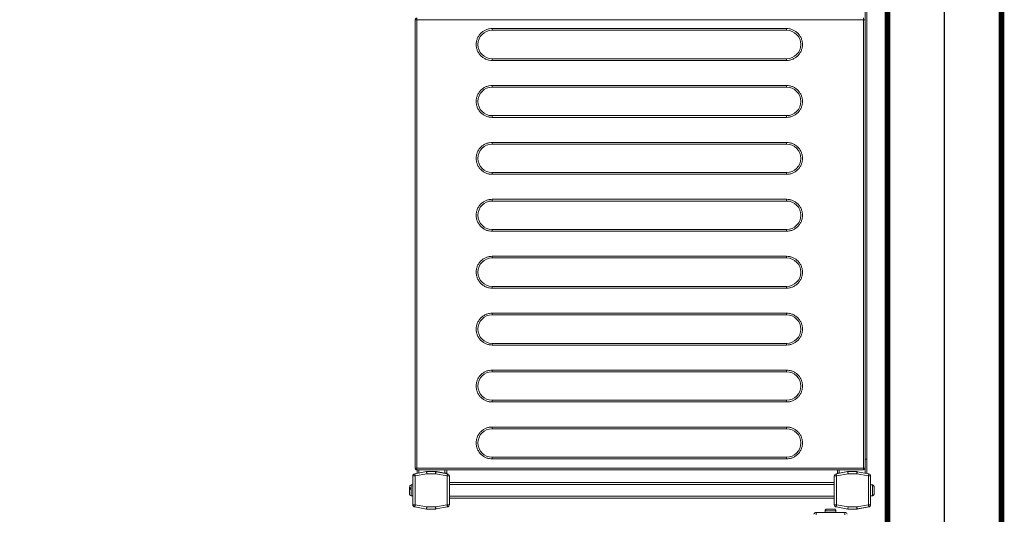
# Model space of a CAD drawing. Header units: centimetres. Extents: x 4120 to 19220, y -7417 to 180.
# Tile 99 of 223: x 11682 to 11769, y -4615 to -4572. Entities that reach past the tile are written whole.
import ezdxf

# ---------------------------------------------------------------- set-up
doc = ezdxf.new("R2010")
doc.units = ezdxf.units.CM
doc.layers.add('A_Wyposażenie', color=8, linetype='Continuous')
doc.linetypes.add('BATTING', pattern='A,0.0001,-0.1,[134,ltypeshp.shx,S=0.1,R=0,X=-0.1,Y=0],-0.2,[134,ltypeshp.shx,S=0.1,R=180,X=0.1,Y=0],-0.1', length=0.4001)

# ---------------------------------------------------------------- blocks, each defined once
blk = doc.blocks.new('wyposażenie blok')
at = {"layer": 'A_Wyposażenie', "color": 8, "lineweight": 15}
for p, q in [((438.741, -533.39), (438.741, -660.29)), ((438.891, -533.39), (438.891, -660.29)), ((399.381, -621.54), (399.381, -621.69)), ((438.581, -621.69), (438.581, -621.54)), ((399.231, -621.69), (399.231, -661.09)), ((399.234, -621.69), (399.231, -621.69)), ((399.381, -621.69), (399.234, -621.69)), ((438.581, -621.69), (399.381, -621.69)), ((399.381, -621.69), (399.381, -661.09)), ((438.581, -621.69), (438.687, -621.69)), ((438.581, -661.09), (438.581, -621.69)), ((438.687, -621.69), (438.731, -621.69)), ((438.731, -661.09), (438.731, -621.69)), ((405.981, -622.47), (431.831, -622.47)), ((405.981, -622.62), (405.981, -622.47)), ((405.981, -622.62), (431.831, -622.62)), ((431.831, -622.47), (431.831, -622.62)), ((431.831, -625.12), (405.981, -625.12)), ((405.981, -625.27), (405.981, -625.12)), ((431.831, -625.27), (405.981, -625.27)), ((431.831, -625.27), (431.831, -625.12)), ((405.981, -627.47), (431.831, -627.47)), ((405.981, -627.62), (405.981, -627.47)), ((405.981, -627.62), (431.831, -627.62)), ((431.831, -627.47), (431.831, -627.62)), ((431.831, -630.12), (405.981, -630.12)), ((405.981, -630.27), (405.981, -630.12)), ((431.831, -630.27), (431.831, -630.12)), ((431.831, -630.27), (405.981, -630.27)), ((405.981, -632.47), (431.831, -632.47)), ((405.981, -632.62), (405.981, -632.47)), ((405.981, -632.62), (431.831, -632.62)), ((431.831, -632.47), (431.831, -632.62)), ((431.831, -635.12), (405.981, -635.12)), ((405.981, -635.27), (405.981, -635.12)), ((431.831, -635.27), (405.981, -635.27)), ((431.831, -635.27), (431.831, -635.12)), ((405.981, -637.47), (431.831, -637.47)), ((405.981, -637.62), (405.981, -637.47)), ((405.981, -637.62), (431.831, -637.62)), ((431.831, -637.47), (431.831, -637.62)), ((431.831, -640.12), (405.981, -640.12)), ((405.981, -640.27), (405.981, -640.12)), ((431.831, -640.27), (405.981, -640.27)), ((431.831, -640.27), (431.831, -640.12)), ((405.981, -642.47), (431.831, -642.47)), ((405.981, -642.62), (405.981, -642.47)), ((405.981, -642.62), (431.831, -642.62)), ((431.831, -642.47), (431.831, -642.62)), ((431.831, -645.12), (405.981, -645.12)), ((405.981, -645.27), (405.981, -645.12)), ((431.831, -645.27), (405.981, -645.27)), ((431.831, -645.27), (431.831, -645.12)), ((405.981, -647.62), (405.981, -647.47)), ((405.981, -647.47), (431.831, -647.47)), ((431.831, -647.47), (431.831, -647.62)), ((405.981, -647.62), (431.831, -647.62)), ((431.831, -650.12), (405.981, -650.12)), ((405.981, -650.27), (405.981, -650.12)), ((431.831, -650.27), (405.981, -650.27)), ((431.831, -650.27), (431.831, -650.12)), ((405.981, -652.62), (405.981, -652.47)), ((405.981, -652.47), (431.831, -652.47)), ((405.981, -652.62), (431.831, -652.62)), ((431.831, -652.47), (431.831, -652.62)), ((431.831, -655.12), (405.981, -655.12)), ((405.981, -655.27), (405.981, -655.12)), ((431.831, -655.27), (405.981, -655.27)), ((431.831, -655.27), (431.831, -655.12)), ((405.981, -657.62), (405.981, -657.47)), ((405.981, -657.47), (431.831, -657.47)), ((405.981, -657.62), (431.831, -657.62)), ((431.831, -657.47), (431.831, -657.62)), ((431.831, -660.12), (405.981, -660.12)), ((405.981, -660.27), (405.981, -660.12)), ((431.831, -660.27), (405.981, -660.27)), ((431.831, -660.27), (431.831, -660.12)), ((438.731, -660.29), (438.741, -660.29)), ((438.741, -660.29), (438.741, -661.518)), ((438.741, -660.29), (438.891, -660.29)), ((438.891, -660.29), (438.891, -661.545)), ((399.231, -661.09), (399.234, -661.09)), ((399.234, -661.09), (399.381, -661.09)), ((399.381, -661.09), (399.381, -661.24)), ((399.381, -661.09), (438.581, -661.09)), ((399.381, -661.24), (438.581, -661.24)), ((399.391, -661.24), (399.391, -661.536)), ((399.541, -661.24), (399.541, -661.509)), ((401.841, -661.24), (401.841, -661.523)), ((401.991, -661.24), (401.991, -661.549)), ((436.291, -661.24), (436.291, -661.549)), ((436.441, -661.24), (436.441, -661.523)), ((438.687, -661.09), (438.581, -661.09)), ((438.581, -661.24), (438.581, -661.09)), ((438.731, -661.09), (438.687, -661.09)), ((399.016, -661.77), (399.016, -664.294)), ((399.225, -661.77), (399.025, -661.77)), ((399.025, -661.77), (399.025, -664.294)), ((400.216, -661.39), (399.181, -661.573)), ((400.225, -661.39), (399.19, -661.573)), ((400.242, -661.59), (399.225, -661.77)), ((399.225, -661.77), (399.225, -664.294)), ((400.225, -661.39), (400.216, -661.39)), ((401.007, -661.39), (400.225, -661.39)), ((401.007, -661.59), (400.242, -661.59)), ((401.016, -661.39), (401.007, -661.39)), ((401.007, -661.59), (401.007, -661.39)), ((402.025, -661.77), (401.007, -661.59)), ((401.018, -661.391), (401.016, -661.39)), ((401.016, -661.39), (401.091, -661.39)), ((402.06, -661.573), (401.042, -661.393)), ((401.091, -661.39), (401.841, -661.523)), ((402.225, -661.77), (402.025, -661.77)), ((402.025, -664.294), (402.025, -661.77)), ((402.225, -664.294), (402.225, -661.77)), ((436.216, -661.77), (436.016, -661.77)), ((436.016, -661.77), (436.016, -664.294)), ((437.216, -661.39), (436.181, -661.573)), ((437.234, -661.59), (436.216, -661.77)), ((436.216, -661.77), (436.216, -664.294)), ((436.441, -661.523), (437.191, -661.39)), ((437.191, -661.39), (437.216, -661.39)), ((437.999, -661.39), (437.216, -661.39)), ((437.999, -661.59), (437.234, -661.59)), ((437.999, -661.39), (438.016, -661.39)), ((437.999, -661.59), (437.999, -661.39)), ((439.016, -661.77), (437.999, -661.59)), ((438.016, -661.39), (438.033, -661.393)), ((439.051, -661.573), (438.033, -661.393)), ((439.216, -661.77), (439.016, -661.77)), ((439.016, -664.294), (439.016, -661.77)), ((439.216, -664.294), (439.216, -661.77)), ((398.716, -662.948), (398.716, -662.854)), ((398.836, -662.798), (398.836, -662.909)), ((398.866, -662.557), (398.866, -663.507)), ((399.016, -662.557), (398.866, -662.557)), ((402.225, -662.332), (436.016, -662.332)), ((402.225, -662.532), (436.016, -662.532)), ((439.366, -662.557), (439.216, -662.557)), ((439.366, -663.507), (439.366, -662.557)), ((439.396, -662.564), (439.396, -662.56)), ((398.866, -663.507), (399.016, -663.507)), ((402.225, -663.532), (436.016, -663.532)), ((402.225, -663.732), (436.016, -663.732)), ((439.216, -663.507), (439.366, -663.507)), ((439.396, -663.504), (439.396, -663.5)), ((399.025, -664.294), (399.225, -664.294)), ((399.181, -664.491), (400.216, -664.673)), ((399.19, -664.491), (400.225, -664.673)), ((399.225, -664.294), (400.242, -664.473)), ((400.216, -664.673), (401.016, -664.673)), ((400.225, -664.673), (401.007, -664.673)), ((400.242, -664.473), (401.007, -664.473)), ((401.007, -664.473), (402.025, -664.294)), ((401.007, -664.673), (401.007, -664.473)), ((401.016, -664.673), (401.018, -664.673)), ((401.042, -664.67), (402.06, -664.491)), ((402.025, -664.294), (402.225, -664.294)), ((435.224, -664.794), (435.22, -664.794)), ((436.016, -664.294), (436.216, -664.294)), ((436.164, -664.794), (436.16, -664.794)), ((437.216, -664.673), (436.181, -664.491)), ((436.181, -664.491), (437.216, -664.673)), ((436.216, -664.294), (437.234, -664.473)), ((438.016, -664.673), (437.216, -664.673)), ((437.216, -664.673), (437.999, -664.673)), ((437.234, -664.473), (437.999, -664.473)), ((437.999, -664.473), (439.016, -664.294)), ((437.999, -664.673), (437.999, -664.473)), ((439.051, -664.491), (438.016, -664.673)), ((438.033, -664.67), (439.051, -664.491)), ((439.016, -664.294), (439.216, -664.294)), ((436.954, -664.974), (434.43, -664.974)), ((434.43, -664.974), (434.43, -665.173)), ((436.167, -664.823), (435.217, -664.823)), ((435.217, -664.823), (435.217, -664.974)), ((436.167, -664.974), (436.167, -664.823)), ((436.954, -665.173), (436.954, -664.974))]:
    blk.add_line(p, q, dxfattribs=at)
at = {"layer": 'A_Wyposażenie', "color": 8, "const_width": 0.5}
blk.add_lwpolyline([(395.7, -526.58), (395.7, -516.58), (450.7, -516.58), (450.7, -716.58), (270.7, -716.58), (270.7, -516.58), (325.7, -516.58), (325.7, -526.58), (280.7, -526.58), (280.7, -706.58), (440.7, -706.58), (440.7, -526.58)], close=True, dxfattribs=at)
at = {"layer": 'A_Wyposażenie', "color": 8, "linetype": 'BATTING', "ltscale": 12}
blk.add_lwpolyline([(325.7, -521.58), (275.7, -521.58), (275.7, -711.58), (445.7, -711.58), (445.7, -521.58), (395.7, -521.58)], dxfattribs=at)
at = {"layer": 'A_Wyposażenie', "color": 8, "lineweight": 15, "flags": 128}
for points in [[(399.19, -661.573), (399.191, -661.577), (399.193, -661.588), (399.196, -661.606), (399.2, -661.63), (399.206, -661.66), (399.212, -661.694), (399.218, -661.731), (399.225, -661.77)], [(400.242, -661.59), (400.239, -661.551), (400.236, -661.514), (400.233, -661.479), (400.23, -661.449), (400.228, -661.424), (400.226, -661.406), (400.225, -661.394), (400.225, -661.39)], [(401.042, -661.393), (401.041, -661.397), (401.039, -661.408), (401.036, -661.427), (401.032, -661.451), (401.027, -661.481), (401.021, -661.515), (401.014, -661.552), (401.007, -661.59)], [(401.841, -661.523), (401.867, -661.527), (401.892, -661.532), (401.916, -661.536), (401.937, -661.54), (401.956, -661.543), (401.971, -661.545), (401.982, -661.547), (401.989, -661.549), (401.991, -661.549)], [(402.025, -661.77), (402.032, -661.731), (402.038, -661.694), (402.044, -661.66), (402.049, -661.63), (402.054, -661.606), (402.057, -661.588), (402.059, -661.577), (402.06, -661.573)], [(436.181, -661.573), (436.182, -661.577), (436.184, -661.588), (436.187, -661.606), (436.191, -661.63), (436.197, -661.66), (436.203, -661.694), (436.209, -661.731), (436.216, -661.77)], [(436.291, -661.549), (436.294, -661.548), (436.302, -661.547), (436.316, -661.545), (436.335, -661.541), (436.358, -661.537), (436.384, -661.533), (436.412, -661.528), (436.441, -661.523)], [(437.234, -661.59), (437.231, -661.556), (437.228, -661.522), (437.225, -661.49), (437.222, -661.462), (437.22, -661.437), (437.218, -661.417), (437.217, -661.402), (437.216, -661.393), (437.216, -661.39)], [(438.033, -661.393), (438.033, -661.397), (438.031, -661.408), (438.027, -661.427), (438.023, -661.451), (438.018, -661.481), (438.012, -661.515), (438.005, -661.552), (437.999, -661.59)], [(439.016, -661.77), (439.023, -661.731), (439.029, -661.694), (439.035, -661.66), (439.041, -661.63), (439.045, -661.606), (439.048, -661.588), (439.05, -661.577), (439.051, -661.573)], [(399.225, -664.294), (399.218, -664.332), (399.212, -664.369), (399.206, -664.403), (399.2, -664.433), (399.196, -664.458), (399.193, -664.476), (399.191, -664.487), (399.19, -664.491)], [(400.225, -664.673), (400.225, -664.67), (400.226, -664.661), (400.227, -664.647), (400.229, -664.627), (400.231, -664.602), (400.234, -664.573), (400.236, -664.542), (400.239, -664.508), (400.242, -664.473)], [(401.007, -664.473), (401.014, -664.512), (401.021, -664.549), (401.027, -664.583), (401.032, -664.613), (401.036, -664.637), (401.039, -664.655), (401.041, -664.667), (401.042, -664.67)], [(402.06, -664.491), (402.059, -664.487), (402.057, -664.476), (402.054, -664.458), (402.049, -664.433), (402.044, -664.403), (402.038, -664.369), (402.032, -664.332), (402.025, -664.294)], [(436.216, -664.294), (436.209, -664.332), (436.203, -664.369), (436.197, -664.403), (436.191, -664.433), (436.187, -664.458), (436.184, -664.476), (436.182, -664.487), (436.181, -664.491)], [(437.216, -664.673), (437.216, -664.67), (437.217, -664.658), (437.219, -664.64), (437.221, -664.615), (437.224, -664.585), (437.227, -664.55), (437.23, -664.513), (437.234, -664.473)], [(437.999, -664.473), (438.005, -664.512), (438.012, -664.549), (438.018, -664.583), (438.023, -664.613), (438.027, -664.637), (438.031, -664.655), (438.033, -664.667), (438.033, -664.67)], [(439.051, -664.491), (439.05, -664.487), (439.048, -664.476), (439.045, -664.458), (439.041, -664.433), (439.035, -664.403), (439.029, -664.369), (439.023, -664.332), (439.016, -664.294)]]:
    blk.add_lwpolyline(points, dxfattribs=at)
at = {"layer": 'A_Wyposażenie', "color": 8, "lineweight": 15}
for centre, radius, start, end in [((405.981, -623.87), 1.25, 90, 270), ((431.831, -623.87), 1.25, 270, 90), ((405.981, -628.87), 1.25, 90, 270), ((431.831, -628.87), 1.25, 270, 90), ((405.981, -633.87), 1.25, 90, 270), ((431.831, -633.87), 1.25, 270, 90), ((405.981, -638.87), 1.25, 90, 270), ((431.831, -638.87), 1.25, 270, 90), ((405.981, -643.87), 1.25, 90, 270), ((431.831, -643.87), 1.25, 270, 90), ((405.981, -648.87), 1.25, 90, 270), ((431.831, -648.87), 1.25, 270, 90), ((405.981, -653.87), 1.25, 90, 270), ((431.831, -653.87), 1.25, 270, 90), ((405.981, -658.87), 1.25, 90, 270), ((431.831, -658.87), 1.25, 270, 90), ((438.581, -661.09), 0.15, 270, 0), ((399.216, -661.77), 0.2, 100, 180), ((399.225, -661.77), 0.2, 100, 180), ((401.007, -661.59), 0.2, 80, 90), ((402.025, -661.77), 0.2, 0, 80), ((436.216, -661.77), 0.2, 100, 180), ((437.999, -661.59), 0.2, 80, 90), ((439.016, -661.77), 0.2, 0, 80), ((398.866, -662.707), 0.15, 90, 180), ((439.366, -662.707), 0.15, 78.46304, 90), ((398.866, -663.357), 0.15, 180, 270), ((439.366, -663.357), 0.15, 270, 281.53696), ((399.216, -664.294), 0.2, 180, 260), ((399.225, -664.294), 0.2, 180, 260), ((401.007, -664.473), 0.2, 270, 280), ((402.025, -664.294), 0.2, 280, 0), ((435.367, -664.823), 0.15, 168.46304, 180), ((436.216, -664.294), 0.2, 180, 260), ((436.216, -664.294), 0.2, 180, 260), ((436.017, -664.823), 0.15, 0, 11.53696), ((437.999, -664.473), 0.2, 270, 280), ((439.016, -664.294), 0.2, 280, 0), ((439.016, -664.294), 0.2, 280, 0), ((434.43, -665.173), 0.2, 90, 170), ((436.954, -665.173), 0.2, 10, 90)]:
    blk.add_arc(centre, radius, start, end, dxfattribs=at)
for points, knots in [([(399.383, -621.54), (399.364, -621.542), (399.326, -621.546), (399.286, -621.574), (399.261, -621.604), (399.247, -621.63), (399.237, -621.66), (399.235, -621.68), (399.234, -621.69)], [0, 0, 0, 0, 0.238262, 0.485424, 0.612031, 0.739977, 0.869231, 1, 1, 1, 1]), ([(405.981, -625.27), (405.896, -625.266), (405.72, -625.256), (405.459, -625.179), (405.208, -625.049), (404.984, -624.867), (404.802, -624.643), (404.672, -624.393), (404.597, -624.132), (404.573, -623.87), (404.597, -623.609), (404.672, -623.348), (404.802, -623.097), (404.984, -622.873), (405.208, -622.691), (405.459, -622.562), (405.72, -622.484), (405.896, -622.475), (405.981, -622.47)], [0, 0, 0, 0, 0.058258, 0.120006, 0.18432, 0.25, 0.31568, 0.379994, 0.441742, 0.5, 0.558258, 0.620005, 0.68432, 0.75, 0.81568, 0.879994, 0.941742, 1, 1, 1, 1]), ([(431.831, -622.47), (431.916, -622.475), (432.092, -622.484), (432.353, -622.562), (432.604, -622.691), (432.828, -622.873), (433.01, -623.097), (433.14, -623.348), (433.215, -623.609), (433.239, -623.87), (433.215, -624.132), (433.14, -624.393), (433.01, -624.643), (432.828, -624.867), (432.604, -625.049), (432.353, -625.179), (432.092, -625.256), (431.916, -625.266), (431.831, -625.27)], [0, 0, 0, 0, 0.058258, 0.120005, 0.18432, 0.25, 0.315679, 0.379995, 0.441742, 0.5, 0.558258, 0.620006, 0.68432, 0.75, 0.81568, 0.879994, 0.941742, 1, 1, 1, 1]), ([(405.981, -630.27), (405.896, -630.266), (405.72, -630.256), (405.459, -630.179), (405.208, -630.049), (404.984, -629.867), (404.802, -629.643), (404.672, -629.392), (404.597, -629.132), (404.573, -628.87), (404.597, -628.609), (404.672, -628.348), (404.802, -628.097), (404.984, -627.873), (405.208, -627.691), (405.459, -627.562), (405.72, -627.484), (405.896, -627.475), (405.981, -627.47)], [0, 0, 0, 0, 0.058258, 0.120006, 0.18432, 0.25, 0.31568, 0.379994, 0.441742, 0.5, 0.558258, 0.620006, 0.68432, 0.75, 0.81568, 0.879994, 0.941742, 1, 1, 1, 1]), ([(431.831, -627.47), (431.916, -627.475), (432.092, -627.484), (432.353, -627.562), (432.604, -627.691), (432.828, -627.873), (433.01, -628.097), (433.14, -628.348), (433.215, -628.609), (433.239, -628.87), (433.215, -629.132), (433.14, -629.392), (433.01, -629.643), (432.828, -629.867), (432.604, -630.049), (432.353, -630.179), (432.092, -630.256), (431.916, -630.266), (431.831, -630.27)], [0, 0, 0, 0, 0.058258, 0.1200055, 0.1843201, 0.2499999, 0.3156797, 0.3799945, 0.4417421, 0.4999999, 0.558258, 0.6200056, 0.6843204, 0.7499999, 0.8156796, 0.8799944, 0.941742, 1, 1, 1, 1]), ([(405.981, -635.27), (405.896, -635.266), (405.72, -635.256), (405.459, -635.179), (405.208, -635.049), (404.984, -634.867), (404.802, -634.643), (404.672, -634.392), (404.597, -634.132), (404.573, -633.87), (404.597, -633.609), (404.672, -633.348), (404.802, -633.097), (404.984, -632.873), (405.208, -632.691), (405.459, -632.562), (405.72, -632.484), (405.896, -632.475), (405.981, -632.47)], [0, 0, 0, 0, 0.058258, 0.120006, 0.18432, 0.25, 0.31568, 0.379994, 0.441742, 0.5, 0.558258, 0.620006, 0.68432, 0.75, 0.81568, 0.879994, 0.941742, 1, 1, 1, 1]), ([(431.831, -632.47), (431.916, -632.475), (432.092, -632.484), (432.353, -632.562), (432.604, -632.691), (432.828, -632.873), (433.01, -633.097), (433.14, -633.348), (433.215, -633.609), (433.239, -633.87), (433.215, -634.132), (433.14, -634.392), (433.01, -634.643), (432.828, -634.867), (432.604, -635.049), (432.353, -635.179), (432.092, -635.256), (431.916, -635.266), (431.831, -635.27)], [0, 0, 0, 0, 0.058258, 0.1200055, 0.1843203, 0.2500001, 0.3156796, 0.3799944, 0.441742, 0.5000001, 0.5582579, 0.6200055, 0.6843203, 0.7499998, 0.8156796, 0.8799944, 0.941742, 1, 1, 1, 1]), ([(405.981, -640.27), (405.896, -640.266), (405.72, -640.256), (405.459, -640.179), (405.208, -640.049), (404.984, -639.867), (404.802, -639.643), (404.672, -639.393), (404.597, -639.132), (404.573, -638.87), (404.597, -638.609), (404.672, -638.348), (404.802, -638.097), (404.984, -637.873), (405.208, -637.691), (405.459, -637.562), (405.72, -637.484), (405.896, -637.475), (405.981, -637.47)], [0, 0, 0, 0, 0.058258, 0.120006, 0.18432, 0.25, 0.31568, 0.379994, 0.441742, 0.5, 0.558258, 0.620006, 0.68432, 0.75, 0.81568, 0.879994, 0.941742, 1, 1, 1, 1]), ([(431.831, -637.47), (431.916, -637.475), (432.092, -637.484), (432.353, -637.562), (432.604, -637.691), (432.828, -637.873), (433.01, -638.097), (433.14, -638.348), (433.215, -638.609), (433.239, -638.87), (433.215, -639.132), (433.14, -639.393), (433.01, -639.643), (432.828, -639.867), (432.604, -640.049), (432.353, -640.179), (432.092, -640.256), (431.916, -640.266), (431.831, -640.27)], [0, 0, 0, 0, 0.058258, 0.120005, 0.18432, 0.25, 0.31568, 0.379994, 0.441742, 0.5, 0.558258, 0.620006, 0.684321, 0.75, 0.81568, 0.879994, 0.941742, 1, 1, 1, 1]), ([(405.981, -645.27), (405.896, -645.266), (405.72, -645.256), (405.459, -645.179), (405.208, -645.049), (404.984, -644.867), (404.802, -644.643), (404.672, -644.392), (404.597, -644.132), (404.573, -643.87), (404.597, -643.609), (404.672, -643.348), (404.802, -643.097), (404.984, -642.873), (405.208, -642.691), (405.459, -642.562), (405.72, -642.484), (405.896, -642.475), (405.981, -642.47)], [0, 0, 0, 0, 0.058258, 0.120006, 0.18432, 0.25, 0.31568, 0.379994, 0.441742, 0.5, 0.558258, 0.620006, 0.68432, 0.75, 0.81568, 0.879994, 0.941742, 1, 1, 1, 1]), ([(431.831, -642.47), (431.916, -642.475), (432.092, -642.484), (432.353, -642.562), (432.604, -642.691), (432.828, -642.873), (433.01, -643.097), (433.14, -643.348), (433.215, -643.609), (433.239, -643.87), (433.215, -644.132), (433.14, -644.392), (433.01, -644.643), (432.828, -644.867), (432.604, -645.049), (432.353, -645.179), (432.092, -645.256), (431.916, -645.266), (431.831, -645.27)], [0, 0, 0, 0, 0.058258, 0.120006, 0.18432, 0.25, 0.31568, 0.379994, 0.441742, 0.5, 0.558258, 0.620006, 0.684321, 0.75, 0.81568, 0.879994, 0.941742, 1, 1, 1, 1]), ([(405.981, -650.27), (405.896, -650.266), (405.72, -650.256), (405.459, -650.179), (405.208, -650.049), (404.984, -649.867), (404.802, -649.643), (404.672, -649.392), (404.597, -649.132), (404.573, -648.87), (404.597, -648.609), (404.672, -648.348), (404.802, -648.097), (404.984, -647.873), (405.208, -647.691), (405.459, -647.562), (405.72, -647.484), (405.896, -647.475), (405.981, -647.47)], [0, 0, 0, 0, 0.058258, 0.120006, 0.18432, 0.25, 0.31568, 0.379994, 0.441742, 0.5, 0.558258, 0.620006, 0.68432, 0.75, 0.81568, 0.879994, 0.941742, 1, 1, 1, 1]), ([(431.831, -647.47), (431.916, -647.475), (432.092, -647.484), (432.353, -647.562), (432.604, -647.691), (432.828, -647.873), (433.01, -648.097), (433.14, -648.348), (433.215, -648.609), (433.239, -648.87), (433.215, -649.132), (433.14, -649.392), (433.01, -649.643), (432.828, -649.867), (432.604, -650.049), (432.353, -650.179), (432.092, -650.256), (431.916, -650.266), (431.831, -650.27)], [0, 0, 0, 0, 0.058258, 0.120006, 0.18432, 0.25, 0.31568, 0.379994, 0.441742, 0.5, 0.558258, 0.620006, 0.68432, 0.75, 0.81568, 0.879994, 0.941742, 1, 1, 1, 1]), ([(405.981, -655.27), (405.896, -655.266), (405.72, -655.256), (405.459, -655.179), (405.208, -655.049), (404.984, -654.867), (404.802, -654.643), (404.672, -654.392), (404.597, -654.132), (404.573, -653.87), (404.597, -653.609), (404.672, -653.348), (404.802, -653.097), (404.984, -652.873), (405.208, -652.691), (405.459, -652.562), (405.72, -652.484), (405.896, -652.475), (405.981, -652.47)], [0, 0, 0, 0, 0.058258, 0.120006, 0.18432, 0.25, 0.31568, 0.379994, 0.441742, 0.5, 0.558258, 0.620006, 0.68432, 0.75, 0.81568, 0.879994, 0.941742, 1, 1, 1, 1]), ([(431.831, -652.47), (431.916, -652.475), (432.092, -652.484), (432.353, -652.562), (432.604, -652.691), (432.828, -652.873), (433.01, -653.097), (433.14, -653.348), (433.215, -653.609), (433.239, -653.87), (433.215, -654.132), (433.14, -654.392), (433.01, -654.643), (432.828, -654.867), (432.604, -655.049), (432.353, -655.179), (432.092, -655.256), (431.916, -655.266), (431.831, -655.27)], [0, 0, 0, 0, 0.058258, 0.120006, 0.18432, 0.25, 0.31568, 0.379994, 0.441742, 0.5, 0.558258, 0.620006, 0.68432, 0.75, 0.81568, 0.879994, 0.941742, 1, 1, 1, 1]), ([(405.981, -660.27), (405.896, -660.266), (405.72, -660.256), (405.459, -660.179), (405.208, -660.049), (404.984, -659.867), (404.802, -659.643), (404.672, -659.392), (404.597, -659.132), (404.573, -658.87), (404.597, -658.609), (404.672, -658.348), (404.802, -658.097), (404.984, -657.873), (405.208, -657.691), (405.459, -657.562), (405.72, -657.484), (405.896, -657.475), (405.981, -657.47)], [0, 0, 0, 0, 0.058258, 0.120006, 0.18432, 0.25, 0.31568, 0.379994, 0.441742, 0.5, 0.558258, 0.620006, 0.68432, 0.75, 0.81568, 0.879994, 0.941742, 1, 1, 1, 1]), ([(431.831, -657.47), (431.916, -657.475), (432.092, -657.484), (432.353, -657.562), (432.604, -657.691), (432.828, -657.873), (433.01, -658.097), (433.14, -658.348), (433.215, -658.609), (433.239, -658.87), (433.215, -659.132), (433.14, -659.392), (433.01, -659.643), (432.828, -659.867), (432.604, -660.049), (432.353, -660.179), (432.092, -660.256), (431.916, -660.266), (431.831, -660.27)], [0, 0, 0, 0, 0.058258, 0.120006, 0.18432, 0.25, 0.31568, 0.379994, 0.441742, 0.5, 0.558258, 0.620006, 0.68432, 0.75, 0.81568, 0.879994, 0.941742, 1, 1, 1, 1]), ([(399.234, -661.09), (399.235, -661.101), (399.237, -661.121), (399.247, -661.15), (399.261, -661.177), (399.286, -661.207), (399.326, -661.235), (399.364, -661.238), (399.383, -661.24)], [0, 0, 0, 0, 0.130769, 0.260026, 0.387968, 0.514575, 0.761736, 1, 1, 1, 1]), ([(398.716, -662.752), (398.716, -662.759), (398.716, -662.781), (398.716, -662.824), (398.716, -662.854)], [0, 0, 0, 0, 0.31192, 1, 1, 1, 1]), ([(398.716, -662.854), (398.718, -662.848), (398.721, -662.835), (398.747, -662.817), (398.786, -662.804), (398.819, -662.8), (398.836, -662.798)], [0, 0, 0, 0, 0.250222, 0.500532, 0.748158, 1, 1, 1, 1]), ([(398.836, -662.909), (398.82, -662.911), (398.788, -662.914), (398.749, -662.927), (398.722, -662.945), (398.718, -662.958), (398.716, -662.965)], [0, 0, 0, 0, 0.243636, 0.487267, 0.73198, 1, 1, 1, 1]), ([(398.716, -662.965), (398.716, -663.002), (398.716, -663.077), (398.716, -663.187), (398.716, -663.279), (398.716, -663.336), (398.716, -663.361), (398.716, -663.355), (398.716, -663.354)], [0, 0, 0, 0, 0.188945, 0.389816, 0.590684, 0.779625, 0.968579, 1, 1, 1, 1]), ([(439.516, -662.712), (439.514, -662.695), (439.511, -662.661), (439.485, -662.615), (439.446, -662.579), (439.413, -662.569), (439.396, -662.564)], [0, 0, 0, 0, 0.250219, 0.500551, 0.74815, 1, 1, 1, 1]), ([(439.516, -663.351), (439.516, -663.341), (439.516, -663.32), (439.516, -663.243), (439.516, -663.143), (439.516, -663.032), (439.516, -662.92), (439.516, -662.82), (439.516, -662.744), (439.516, -662.723), (439.516, -662.712)], [0, 0, 0, 0, 0.121175, 0.250001, 0.378823, 0.5, 0.621177, 0.749999, 0.878825, 1, 1, 1, 1]), ([(439.396, -663.5), (439.412, -663.495), (439.444, -663.485), (439.483, -663.451), (439.51, -663.405), (439.514, -663.37), (439.516, -663.351)], [0, 0, 0, 0, 0.243643, 0.487245, 0.731956, 1, 1, 1, 1]), ([(435.372, -664.673), (435.355, -664.675), (435.321, -664.679), (435.275, -664.705), (435.239, -664.744), (435.229, -664.777), (435.224, -664.794)], [0, 0, 0, 0, 0.250223, 0.50055, 0.748156, 1, 1, 1, 1]), ([(436.011, -664.673), (436.001, -664.673), (435.98, -664.673), (435.903, -664.673), (435.803, -664.673), (435.692, -664.673), (435.58, -664.673), (435.48, -664.673), (435.404, -664.673), (435.383, -664.673), (435.372, -664.673)], [0, 0, 0, 0, 0.121175, 0.249996, 0.378825, 0.5, 0.621175, 0.750004, 0.878825, 1, 1, 1, 1]), ([(436.16, -664.794), (436.155, -664.777), (436.145, -664.745), (436.111, -664.707), (436.065, -664.679), (436.03, -664.675), (436.011, -664.673)], [0, 0, 0, 0, 0.243628, 0.487231, 0.731943, 1, 1, 1, 1])]:
    blk.add_open_spline(points, degree=3, knots=knots, dxfattribs=at)

msp = doc.modelspace()

# ---------------------------------------------------------------- block references
at = {"layer": 'A_Wyposażenie'}
msp.add_blockref('wyposażenie blok', (11317.575, -3950.23), dxfattribs=at)

doc.saveas('drawing.dxf')
